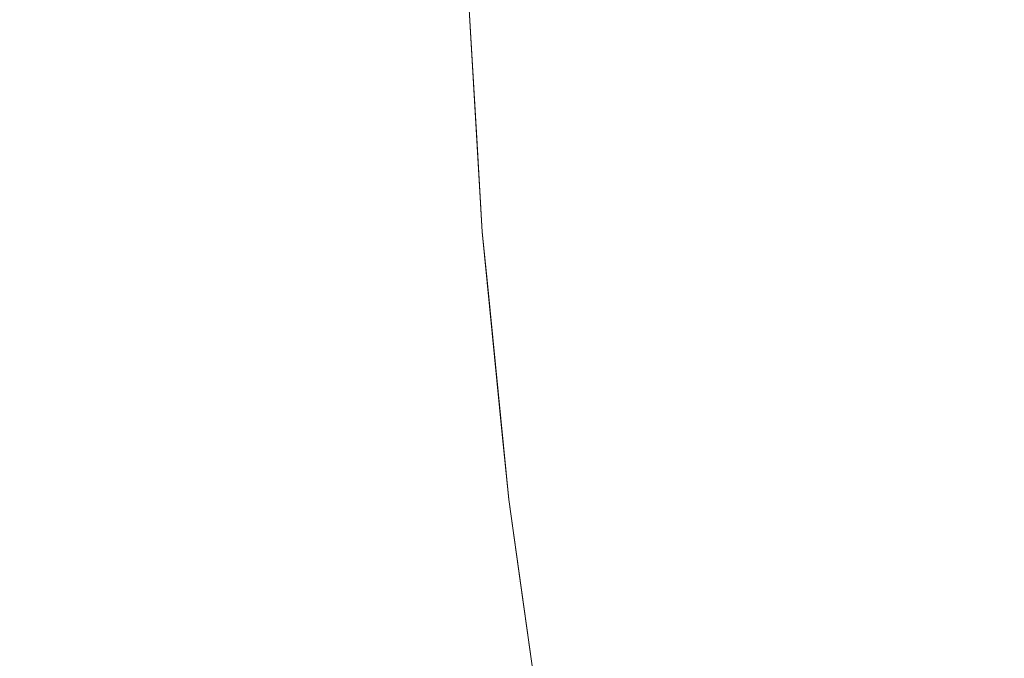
# Model space of a CAD drawing. Header units: centimetres. Extents: x -35.1 to 36.2, y 4.2 to 6.
# Tile 123 of 256: x -11.1572 to -11.1349, y 4.6787 to 4.6932. Entities that reach past the tile are written whole.
import ezdxf

# ---------------------------------------------------------------- set-up
doc = ezdxf.new("R2010")
doc.units = ezdxf.units.CM
doc.header["$LTSCALE"] = 2.54
doc.layers.add('Lucido design-1', color=7, linetype='Continuous')

# ---------------------------------------------------------------- blocks, each defined once
blk = doc.blocks.new('Gruppo-4-1')
at = {"color": 7, "linetype": 'Continuous', "lineweight": 9}
blk.add_3dface([(-34.958478, 5.900089, -2312.32217), (-34.958478, 4.300089, -2312.32217), (36.07398, 4.300089, -2312.32217), (36.07398, 5.900089, -2312.32217)], dxfattribs=at)
for points, invisible_edges in [([(-11.146761, 4.688369, -2313.02217), (-11.147074, 4.693742, -2313.02217), (-11.147113, 4.694412, -2312.82217), (-11.146885, 4.690496, -2312.82217)], 10), ([(-11.146885, 4.690496, -2312.82217), (-11.147113, 4.694412, -2312.82217), (-11.147053, 4.693742, -2312.81995), (-11.14688, 4.690495, -2312.81995)], 14), ([(-11.140822, 4.690713, -2312.792323), (-11.140992, 4.693886, -2312.792323), (-11.139976, 4.69391, -2312.789995), (-11.139808, 4.690749, -2312.789995)], 15), ([(-11.139808, 4.690749, -2312.789995), (-11.139976, 4.69391, -2312.789995), (-11.138879, 4.693936, -2312.787674), (-11.138711, 4.690789, -2312.787674)], 15), ([(-11.138711, 4.690789, -2312.787674), (-11.138879, 4.693936, -2312.787674), (-11.137698, 4.693964, -2312.78536), (-11.137531, 4.690831, -2312.78536)], 15), ([(-11.137531, 4.690831, -2312.78536), (-11.137698, 4.693964, -2312.78536), (-11.136435, 4.693994, -2312.783058), (-11.136269, 4.690876, -2312.783058)], 15), ([(-11.136269, 4.690876, -2312.783058), (-11.136435, 4.693994, -2312.783058), (-11.135089, 4.694026, -2312.780769), (-11.134924, 4.690925, -2312.780769)], 15), ([(-11.134924, 4.690925, -2312.780769), (-11.135089, 4.694026, -2312.780769), (-11.13366, 4.69406, -2312.778496), (-11.133496, 4.690976, -2312.778496)], 15), ([(-11.149742, 4.690393, -2313.042641), (-11.149917, 4.693674, -2313.042641), (-11.149429, 4.693685, -2313.040809), (-11.149254, 4.69041, -2313.040809)], 15), ([(-11.149254, 4.69041, -2313.040809), (-11.149429, 4.693685, -2313.040809), (-11.148993, 4.693696, -2313.038998), (-11.148818, 4.690426, -2313.038998)], 15), ([(-11.148818, 4.690426, -2313.038998), (-11.148993, 4.693696, -2313.038998), (-11.148607, 4.693705, -2313.03721), (-11.148433, 4.69044, -2313.03721)], 15), ([(-11.148433, 4.69044, -2313.03721), (-11.148607, 4.693705, -2313.03721), (-11.148269, 4.693713, -2313.035444), (-11.148095, 4.690452, -2313.035444)], 15), ([(-11.148095, 4.690452, -2313.035444), (-11.148269, 4.693713, -2313.035444), (-11.147978, 4.69372, -2313.033702), (-11.147804, 4.690462, -2313.033702)], 15), ([(-11.147804, 4.690462, -2313.033702), (-11.147978, 4.69372, -2313.033702), (-11.147731, 4.693726, -2313.031982), (-11.147558, 4.690471, -2313.031982)], 15), ([(-11.147558, 4.690471, -2313.031982), (-11.147731, 4.693726, -2313.031982), (-11.147527, 4.693731, -2313.030287), (-11.147354, 4.690478, -2313.030287)], 15), ([(-11.147354, 4.690478, -2313.030287), (-11.147527, 4.693731, -2313.030287), (-11.147364, 4.693734, -2313.028615), (-11.147191, 4.690484, -2313.028615)], 15), ([(-11.147191, 4.690484, -2313.028615), (-11.147364, 4.693734, -2313.028615), (-11.14724, 4.693737, -2313.026967), (-11.147067, 4.690489, -2313.026967)], 15), ([(-11.147067, 4.690489, -2313.026967), (-11.14724, 4.693737, -2313.026967), (-11.147153, 4.693739, -2313.025344), (-11.14698, 4.690492, -2313.025344)], 15), ([(-11.146929, 4.690494, -2313.023745), (-11.14698, 4.690492, -2313.025344), (-11.147153, 4.693739, -2313.025344), (-11.147103, 4.693741, -2313.023745)], 15), ([(-11.147103, 4.693741, -2313.023745), (-11.147074, 4.693742, -2313.02217), (-11.146761, 4.688369, -2313.02217), (-11.146929, 4.690494, -2313.023745)], 13), ([(-11.14688, 4.690495, -2312.81995), (-11.147053, 4.693742, -2312.81995), (-11.146953, 4.693744, -2312.817712), (-11.14678, 4.690499, -2312.817712)], 15), ([(-11.14678, 4.690499, -2312.817712), (-11.146953, 4.693744, -2312.817712), (-11.146784, 4.693748, -2312.815456), (-11.146611, 4.690505, -2312.815456)], 15), ([(-11.146611, 4.690505, -2312.815456), (-11.146784, 4.693748, -2312.815456), (-11.146545, 4.693754, -2312.813185), (-11.146372, 4.690514, -2312.813185)], 15), ([(-11.146372, 4.690514, -2312.813185), (-11.146545, 4.693754, -2312.813185), (-11.146234, 4.693761, -2312.810899), (-11.146061, 4.690525, -2312.810899)], 15), ([(-11.146061, 4.690525, -2312.810899), (-11.146234, 4.693761, -2312.810899), (-11.145849, 4.69377, -2312.8086), (-11.145677, 4.690539, -2312.8086)], 15), ([(-11.145677, 4.690539, -2312.8086), (-11.145849, 4.69377, -2312.8086), (-11.14539, 4.693781, -2312.806291), (-11.145218, 4.690555, -2312.806291)], 15), ([(-11.145218, 4.690555, -2312.806291), (-11.14539, 4.693781, -2312.806291), (-11.144854, 4.693794, -2312.803974), (-11.144682, 4.690574, -2312.803974)], 15), ([(-11.144682, 4.690574, -2312.803974), (-11.144854, 4.693794, -2312.803974), (-11.144241, 4.693809, -2312.801649), (-11.144069, 4.690596, -2312.801649)], 15), ([(-11.144069, 4.690596, -2312.801649), (-11.144241, 4.693809, -2312.801649), (-11.143549, 4.693825, -2312.799319), (-11.143378, 4.690621, -2312.799319)], 15), ([(-11.143378, 4.690621, -2312.799319), (-11.143549, 4.693825, -2312.799319), (-11.142777, 4.693843, -2312.796987), (-11.142607, 4.690649, -2312.796987)], 15), ([(-11.142607, 4.690649, -2312.796987), (-11.142777, 4.693843, -2312.796987), (-11.141925, 4.693864, -2312.794654), (-11.141755, 4.690679, -2312.794654)], 15), ([(-11.141755, 4.690679, -2312.794654), (-11.141925, 4.693864, -2312.794654), (-11.140992, 4.693886, -2312.792323), (-11.140822, 4.690713, -2312.792323)], 15), ([(-11.157949, 4.690098, -2313.061965), (-11.158129, 4.693479, -2313.061965), (-11.157004, 4.693506, -2313.059966), (-11.156824, 4.690138, -2313.059966)], 15), ([(-11.156824, 4.690138, -2313.059966), (-11.157004, 4.693506, -2313.059966), (-11.155952, 4.693531, -2313.057979), (-11.155773, 4.690176, -2313.057979)], 15), ([(-11.155773, 4.690176, -2313.057979), (-11.155952, 4.693531, -2313.057979), (-11.154972, 4.693554, -2313.056004), (-11.154793, 4.690211, -2313.056004)], 15), ([(-11.154793, 4.690211, -2313.056004), (-11.154972, 4.693554, -2313.056004), (-11.15406, 4.693576, -2313.054044), (-11.153882, 4.690244, -2313.054044)], 15), ([(-11.153882, 4.690244, -2313.054044), (-11.15406, 4.693576, -2313.054044), (-11.153215, 4.693596, -2313.052099), (-11.153037, 4.690274, -2313.052099)], 15), ([(-11.153037, 4.690274, -2313.052099), (-11.153215, 4.693596, -2313.052099), (-11.152434, 4.693614, -2313.05017), (-11.152257, 4.690302, -2313.05017)], 15), ([(-11.152257, 4.690302, -2313.05017), (-11.152434, 4.693614, -2313.05017), (-11.151716, 4.693631, -2313.048259), (-11.15154, 4.690328, -2313.048259)], 15), ([(-11.15154, 4.690328, -2313.048259), (-11.151716, 4.693631, -2313.048259), (-11.151059, 4.693647, -2313.046366), (-11.150883, 4.690352, -2313.046366)], 15), ([(-11.150883, 4.690352, -2313.046366), (-11.151059, 4.693647, -2313.046366), (-11.15046, 4.693661, -2313.044493), (-11.150285, 4.690373, -2313.044493)], 15), ([(-11.150285, 4.690373, -2313.044493), (-11.15046, 4.693661, -2313.044493), (-11.149917, 4.693674, -2313.042641), (-11.149742, 4.690393, -2313.042641)], 15), ([(-11.138711, 4.690789, -2312.787674), (-11.13847, 4.687594, -2312.787674), (-11.139566, 4.687542, -2312.789995), (-11.139808, 4.690749, -2312.789995)], 15), ([(-11.137531, 4.690831, -2312.78536), (-11.137292, 4.687651, -2312.78536), (-11.13847, 4.687594, -2312.787674), (-11.138711, 4.690789, -2312.787674)], 15), ([(-11.136269, 4.690876, -2312.783058), (-11.136031, 4.687712, -2312.783058), (-11.137292, 4.687651, -2312.78536), (-11.137531, 4.690831, -2312.78536)], 15), ([(-11.134924, 4.690925, -2312.780769), (-11.134687, 4.687777, -2312.780769), (-11.136031, 4.687712, -2312.783058), (-11.136269, 4.690876, -2312.783058)], 15), ([(-11.144682, 4.690574, -2312.803974), (-11.144436, 4.687306, -2312.803974), (-11.144971, 4.687281, -2312.806291), (-11.145218, 4.690555, -2312.806291)], 15), ([(-11.144069, 4.690596, -2312.801649), (-11.143824, 4.687336, -2312.801649), (-11.144436, 4.687306, -2312.803974), (-11.144682, 4.690574, -2312.803974)], 15), ([(-11.143378, 4.690621, -2312.799319), (-11.143133, 4.687369, -2312.799319), (-11.143824, 4.687336, -2312.801649), (-11.144069, 4.690596, -2312.801649)], 15), ([(-11.142607, 4.690649, -2312.796987), (-11.142362, 4.687407, -2312.796987), (-11.143133, 4.687369, -2312.799319), (-11.143378, 4.690621, -2312.799319)], 15), ([(-11.141755, 4.690679, -2312.794654), (-11.141512, 4.687448, -2312.794654), (-11.142362, 4.687407, -2312.796987), (-11.142607, 4.690649, -2312.796987)], 15), ([(-11.140822, 4.690713, -2312.792323), (-11.14058, 4.687493, -2312.792323), (-11.141512, 4.687448, -2312.794654), (-11.141755, 4.690679, -2312.794654)], 15), ([(-11.139808, 4.690749, -2312.789995), (-11.139566, 4.687542, -2312.789995), (-11.14058, 4.687493, -2312.792323), (-11.140822, 4.690713, -2312.792323)], 15), ([(-11.150883, 4.690352, -2313.046366), (-11.150631, 4.687007, -2313.046366), (-11.151288, 4.686976, -2313.048259), (-11.15154, 4.690328, -2313.048259)], 15), ([(-11.150285, 4.690373, -2313.044493), (-11.150033, 4.687036, -2313.044493), (-11.150631, 4.687007, -2313.046366), (-11.150883, 4.690352, -2313.046366)], 15), ([(-11.149742, 4.690393, -2313.042641), (-11.149492, 4.687062, -2313.042641), (-11.150033, 4.687036, -2313.044493), (-11.150285, 4.690373, -2313.044493)], 15), ([(-11.149254, 4.69041, -2313.040809), (-11.149004, 4.687086, -2313.040809), (-11.149492, 4.687062, -2313.042641), (-11.149742, 4.690393, -2313.042641)], 15), ([(-11.148818, 4.690426, -2313.038998), (-11.148568, 4.687107, -2313.038998), (-11.149004, 4.687086, -2313.040809), (-11.149254, 4.69041, -2313.040809)], 15), ([(-11.148433, 4.69044, -2313.03721), (-11.148183, 4.687126, -2313.03721), (-11.148568, 4.687107, -2313.038998), (-11.148818, 4.690426, -2313.038998)], 15), ([(-11.148095, 4.690452, -2313.035444), (-11.147846, 4.687142, -2313.035444), (-11.148183, 4.687126, -2313.03721), (-11.148433, 4.69044, -2313.03721)], 15), ([(-11.147804, 4.690462, -2313.033702), (-11.147555, 4.687156, -2313.033702), (-11.147846, 4.687142, -2313.035444), (-11.148095, 4.690452, -2313.035444)], 15), ([(-11.147558, 4.690471, -2313.031982), (-11.147309, 4.687168, -2313.031982), (-11.147555, 4.687156, -2313.033702), (-11.147804, 4.690462, -2313.033702)], 15), ([(-11.147354, 4.690478, -2313.030287), (-11.147105, 4.687178, -2313.030287), (-11.147309, 4.687168, -2313.031982), (-11.147558, 4.690471, -2313.031982)], 15), ([(-11.147191, 4.690484, -2313.028615), (-11.146942, 4.687185, -2313.028615), (-11.147105, 4.687178, -2313.030287), (-11.147354, 4.690478, -2313.030287)], 15), ([(-11.147067, 4.690489, -2313.026967), (-11.146818, 4.687191, -2313.026967), (-11.146942, 4.687185, -2313.028615), (-11.147191, 4.690484, -2313.028615)], 15), ([(-11.14698, 4.690492, -2313.025344), (-11.146732, 4.687196, -2313.025344), (-11.146818, 4.687191, -2313.026967), (-11.147067, 4.690489, -2313.026967)], 15), ([(-11.146681, 4.687198, -2313.023745), (-11.146732, 4.687196, -2313.025344), (-11.14698, 4.690492, -2313.025344), (-11.146929, 4.690494, -2313.023745)], 15), ([(-11.146681, 4.687198, -2313.023745), (-11.146929, 4.690494, -2313.023745), (-11.146761, 4.688369, -2313.02217)], 11), ([(-11.146885, 4.690496, -2312.82217), (-11.146761, 4.688369, -2312.82217), (-11.146761, 4.688369, -2313.02217)], 10), ([(-11.146761, 4.688369, -2312.82217), (-11.146885, 4.690496, -2312.82217), (-11.14688, 4.690495, -2312.81995)], 10), ([(-11.14678, 4.690499, -2312.817712), (-11.146532, 4.687205, -2312.817712), (-11.146632, 4.6872, -2312.81995), (-11.14688, 4.690495, -2312.81995)], 15), ([(-11.14688, 4.690495, -2312.81995), (-11.146632, 4.6872, -2312.81995), (-11.146761, 4.688369, -2312.82217)], 11), ([(-11.146611, 4.690505, -2312.815456), (-11.146363, 4.687213, -2312.815456), (-11.146532, 4.687205, -2312.817712), (-11.14678, 4.690499, -2312.817712)], 15), ([(-11.146372, 4.690514, -2312.813185), (-11.146125, 4.687225, -2312.813185), (-11.146363, 4.687213, -2312.815456), (-11.146611, 4.690505, -2312.815456)], 15), ([(-11.146061, 4.690525, -2312.810899), (-11.145814, 4.68724, -2312.810899), (-11.146125, 4.687225, -2312.813185), (-11.146372, 4.690514, -2312.813185)], 15), ([(-11.145677, 4.690539, -2312.8086), (-11.14543, 4.687258, -2312.8086), (-11.145814, 4.68724, -2312.810899), (-11.146061, 4.690525, -2312.810899)], 15), ([(-11.145218, 4.690555, -2312.806291), (-11.144971, 4.687281, -2312.806291), (-11.14543, 4.687258, -2312.8086), (-11.145677, 4.690539, -2312.8086)], 15), ([(-11.156824, 4.690138, -2313.059966), (-11.156567, 4.686721, -2313.059966), (-11.15769, 4.686667, -2313.061965), (-11.157949, 4.690098, -2313.061965)], 15), ([(-11.155773, 4.690176, -2313.057979), (-11.155517, 4.686771, -2313.057979), (-11.156567, 4.686721, -2313.059966), (-11.156824, 4.690138, -2313.059966)], 15), ([(-11.154793, 4.690211, -2313.056004), (-11.154538, 4.686819, -2313.056004), (-11.155517, 4.686771, -2313.057979), (-11.155773, 4.690176, -2313.057979)], 15), ([(-11.153882, 4.690244, -2313.054044), (-11.153627, 4.686863, -2313.054044), (-11.154538, 4.686819, -2313.056004), (-11.154793, 4.690211, -2313.056004)], 15), ([(-11.153037, 4.690274, -2313.052099), (-11.152783, 4.686903, -2313.052099), (-11.153627, 4.686863, -2313.054044), (-11.153882, 4.690244, -2313.054044)], 15), ([(-11.152257, 4.690302, -2313.05017), (-11.152004, 4.686941, -2313.05017), (-11.152783, 4.686903, -2313.052099), (-11.153037, 4.690274, -2313.052099)], 15), ([(-11.15154, 4.690328, -2313.048259), (-11.151288, 4.686976, -2313.048259), (-11.152004, 4.686941, -2313.05017), (-11.152257, 4.690302, -2313.05017)], 15), ([(-11.146761, 4.688369, -2313.02217), (-11.146645, 4.687201, -2313.02217), (-11.146681, 4.687198, -2313.023745)], 10), ([(-11.146161, 4.682308, -2313.02217), (-11.146645, 4.687201, -2313.02217), (-11.146761, 4.688369, -2312.82217), (-11.146315, 4.683858, -2312.82217)], 10), ([(-11.146645, 4.687201, -2313.02217), (-11.146761, 4.688369, -2313.02217), (-11.146761, 4.688369, -2312.82217)], 10), ([(-11.146315, 4.683858, -2312.82217), (-11.146761, 4.688369, -2312.82217), (-11.146632, 4.6872, -2312.81995), (-11.146305, 4.683857, -2312.81995)], 14), ([(-11.136977, 4.684425, -2312.78536), (-11.137292, 4.687651, -2312.78536), (-11.136031, 4.687712, -2312.783058), (-11.135717, 4.684502, -2312.783058)], 15), ([(-11.135717, 4.684502, -2312.783058), (-11.136031, 4.687712, -2312.783058), (-11.134687, 4.687777, -2312.780769), (-11.134375, 4.684584, -2312.780769)], 15), ([(-11.142041, 4.684117, -2312.796987), (-11.142362, 4.687407, -2312.796987), (-11.141512, 4.687448, -2312.794654), (-11.141191, 4.684169, -2312.794654)], 15), ([(-11.141191, 4.684169, -2312.794654), (-11.141512, 4.687448, -2312.794654), (-11.14058, 4.687493, -2312.792323), (-11.140261, 4.684225, -2312.792323)], 15), ([(-11.140261, 4.684225, -2312.792323), (-11.14058, 4.687493, -2312.792323), (-11.139566, 4.687542, -2312.789995), (-11.139248, 4.684287, -2312.789995)], 15), ([(-11.139248, 4.684287, -2312.789995), (-11.139566, 4.687542, -2312.789995), (-11.13847, 4.687594, -2312.787674), (-11.138154, 4.684354, -2312.787674)], 15), ([(-11.138154, 4.684354, -2312.787674), (-11.13847, 4.687594, -2312.787674), (-11.137292, 4.687651, -2312.78536), (-11.136977, 4.684425, -2312.78536)], 15), ([(-11.146037, 4.683874, -2312.815456), (-11.146363, 4.687213, -2312.815456), (-11.146125, 4.687225, -2312.813185), (-11.145799, 4.683888, -2312.813185)], 15), ([(-11.145799, 4.683888, -2312.813185), (-11.146125, 4.687225, -2312.813185), (-11.145814, 4.68724, -2312.810899), (-11.145488, 4.683907, -2312.810899)], 15), ([(-11.145488, 4.683907, -2312.810899), (-11.145814, 4.68724, -2312.810899), (-11.14543, 4.687258, -2312.8086), (-11.145105, 4.68393, -2312.8086)], 15), ([(-11.145105, 4.68393, -2312.8086), (-11.14543, 4.687258, -2312.8086), (-11.144971, 4.687281, -2312.806291), (-11.144647, 4.683958, -2312.806291)], 15), ([(-11.144647, 4.683958, -2312.806291), (-11.144971, 4.687281, -2312.806291), (-11.144436, 4.687306, -2312.803974), (-11.144112, 4.683991, -2312.803974)], 15), ([(-11.144112, 4.683991, -2312.803974), (-11.144436, 4.687306, -2312.803974), (-11.143824, 4.687336, -2312.801649), (-11.143501, 4.684028, -2312.801649)], 15), ([(-11.143501, 4.684028, -2312.801649), (-11.143824, 4.687336, -2312.801649), (-11.143133, 4.687369, -2312.799319), (-11.142811, 4.68407, -2312.799319)], 15), ([(-11.142811, 4.68407, -2312.799319), (-11.143133, 4.687369, -2312.799319), (-11.142362, 4.687407, -2312.796987), (-11.142041, 4.684117, -2312.796987)], 15), ([(-11.150955, 4.683574, -2313.048259), (-11.151288, 4.686976, -2313.048259), (-11.150631, 4.687007, -2313.046366), (-11.1503, 4.683614, -2313.046366)], 15), ([(-11.1503, 4.683614, -2313.046366), (-11.150631, 4.687007, -2313.046366), (-11.150033, 4.687036, -2313.044493), (-11.149703, 4.683651, -2313.044493)], 15), ([(-11.149703, 4.683651, -2313.044493), (-11.150033, 4.687036, -2313.044493), (-11.149492, 4.687062, -2313.042641), (-11.149162, 4.683683, -2313.042641)], 15), ([(-11.149162, 4.683683, -2313.042641), (-11.149492, 4.687062, -2313.042641), (-11.149004, 4.687086, -2313.040809), (-11.148674, 4.683713, -2313.040809)], 15), ([(-11.148674, 4.683713, -2313.040809), (-11.149004, 4.687086, -2313.040809), (-11.148568, 4.687107, -2313.038998), (-11.14824, 4.68374, -2313.038998)], 15), ([(-11.14824, 4.68374, -2313.038998), (-11.148568, 4.687107, -2313.038998), (-11.148183, 4.687126, -2313.03721), (-11.147855, 4.683763, -2313.03721)], 15), ([(-11.147855, 4.683763, -2313.03721), (-11.148183, 4.687126, -2313.03721), (-11.147846, 4.687142, -2313.035444), (-11.147518, 4.683784, -2313.035444)], 15), ([(-11.147518, 4.683784, -2313.035444), (-11.147846, 4.687142, -2313.035444), (-11.147555, 4.687156, -2313.033702), (-11.147228, 4.683801, -2313.033702)], 15), ([(-11.147228, 4.683801, -2313.033702), (-11.147555, 4.687156, -2313.033702), (-11.147309, 4.687168, -2313.031982), (-11.146981, 4.683816, -2313.031982)], 15), ([(-11.146981, 4.683816, -2313.031982), (-11.147309, 4.687168, -2313.031982), (-11.147105, 4.687178, -2313.030287), (-11.146778, 4.683829, -2313.030287)], 15), ([(-11.146778, 4.683829, -2313.030287), (-11.147105, 4.687178, -2313.030287), (-11.146942, 4.687185, -2313.028615), (-11.146615, 4.683838, -2313.028615)], 15), ([(-11.146615, 4.683838, -2313.028615), (-11.146942, 4.687185, -2313.028615), (-11.146818, 4.687191, -2313.026967), (-11.146492, 4.683846, -2313.026967)], 15), ([(-11.146492, 4.683846, -2313.026967), (-11.146818, 4.687191, -2313.026967), (-11.146732, 4.687196, -2313.025344), (-11.146405, 4.683851, -2313.025344)], 15), ([(-11.146355, 4.683854, -2313.023745), (-11.146405, 4.683851, -2313.025344), (-11.146732, 4.687196, -2313.025344), (-11.146681, 4.687198, -2313.023745)], 15), ([(-11.146681, 4.687198, -2313.023745), (-11.146645, 4.687201, -2313.02217), (-11.146161, 4.682308, -2313.02217), (-11.146355, 4.683854, -2313.023745)], 13), ([(-11.146305, 4.683857, -2312.81995), (-11.146632, 4.6872, -2312.81995), (-11.146532, 4.687205, -2312.817712), (-11.146206, 4.683863, -2312.817712)], 15), ([(-11.146206, 4.683863, -2312.817712), (-11.146532, 4.687205, -2312.817712), (-11.146363, 4.687213, -2312.815456), (-11.146037, 4.683874, -2312.815456)], 15), ([(-11.15518, 4.683317, -2313.057979), (-11.155517, 4.686771, -2313.057979), (-11.154538, 4.686819, -2313.056004), (-11.154201, 4.683377, -2313.056004)], 15), ([(-11.154201, 4.683377, -2313.056004), (-11.154538, 4.686819, -2313.056004), (-11.153627, 4.686863, -2313.054044), (-11.153292, 4.683432, -2313.054044)], 15), ([(-11.153292, 4.683432, -2313.054044), (-11.153627, 4.686863, -2313.054044), (-11.152783, 4.686903, -2313.052099), (-11.152449, 4.683483, -2313.052099)], 15), ([(-11.152449, 4.683483, -2313.052099), (-11.152783, 4.686903, -2313.052099), (-11.152004, 4.686941, -2313.05017), (-11.151671, 4.683531, -2313.05017)], 15), ([(-11.151671, 4.683531, -2313.05017), (-11.152004, 4.686941, -2313.05017), (-11.151288, 4.686976, -2313.048259), (-11.150955, 4.683574, -2313.048259)], 15), ([(-11.15735, 4.683185, -2313.061965), (-11.15769, 4.686667, -2313.061965), (-11.156567, 4.686721, -2313.059966), (-11.156228, 4.683253, -2313.059966)], 15), ([(-11.156228, 4.683253, -2313.059966), (-11.156567, 4.686721, -2313.059966), (-11.155517, 4.686771, -2313.057979), (-11.15518, 4.683317, -2313.057979)], 15), ([(-11.134375, 4.684584, -2312.780769), (-11.133985, 4.681344, -2312.780769), (-11.135325, 4.681246, -2312.783058), (-11.135717, 4.684502, -2312.783058)], 15), ([(-11.138154, 4.684354, -2312.787674), (-11.137758, 4.681066, -2312.787674), (-11.138851, 4.680986, -2312.789995), (-11.139248, 4.684287, -2312.789995)], 15), ([(-11.136977, 4.684425, -2312.78536), (-11.136583, 4.681153, -2312.78536), (-11.137758, 4.681066, -2312.787674), (-11.138154, 4.684354, -2312.787674)], 15), ([(-11.135717, 4.684502, -2312.783058), (-11.135325, 4.681246, -2312.783058), (-11.136583, 4.681153, -2312.78536), (-11.136977, 4.684425, -2312.78536)], 15), ([(-11.142041, 4.684117, -2312.796987), (-11.141639, 4.68078, -2312.796987), (-11.142408, 4.680724, -2312.799319), (-11.142811, 4.68407, -2312.799319)], 15), ([(-11.141191, 4.684169, -2312.794654), (-11.140791, 4.680843, -2312.794654), (-11.141639, 4.68078, -2312.796987), (-11.142041, 4.684117, -2312.796987)], 15), ([(-11.140261, 4.684225, -2312.792323), (-11.139862, 4.680911, -2312.792323), (-11.140791, 4.680843, -2312.794654), (-11.141191, 4.684169, -2312.794654)], 15), ([(-11.139248, 4.684287, -2312.789995), (-11.138851, 4.680986, -2312.789995), (-11.139862, 4.680911, -2312.792323), (-11.140261, 4.684225, -2312.792323)], 15), ([(-11.145799, 4.683888, -2312.813185), (-11.145391, 4.680504, -2312.813185), (-11.145629, 4.680486, -2312.815456), (-11.146037, 4.683874, -2312.815456)], 15), ([(-11.145488, 4.683907, -2312.810899), (-11.145081, 4.680527, -2312.810899), (-11.145391, 4.680504, -2312.813185), (-11.145799, 4.683888, -2312.813185)], 15), ([(-11.145105, 4.68393, -2312.8086), (-11.144698, 4.680555, -2312.8086), (-11.145081, 4.680527, -2312.810899), (-11.145488, 4.683907, -2312.810899)], 15), ([(-11.144647, 4.683958, -2312.806291), (-11.144241, 4.680588, -2312.806291), (-11.144698, 4.680555, -2312.8086), (-11.145105, 4.68393, -2312.8086)], 15), ([(-11.144112, 4.683991, -2312.803974), (-11.143707, 4.680628, -2312.803974), (-11.144241, 4.680588, -2312.806291), (-11.144647, 4.683958, -2312.806291)], 15), ([(-11.143501, 4.684028, -2312.801649), (-11.143097, 4.680673, -2312.801649), (-11.143707, 4.680628, -2312.803974), (-11.144112, 4.683991, -2312.803974)], 15), ([(-11.142811, 4.68407, -2312.799319), (-11.142408, 4.680724, -2312.799319), (-11.143097, 4.680673, -2312.801649), (-11.143501, 4.684028, -2312.801649)], 15), ([(-11.149162, 4.683683, -2313.042641), (-11.148749, 4.680256, -2313.042641), (-11.149289, 4.680216, -2313.044493), (-11.149703, 4.683651, -2313.044493)], 15), ([(-11.148674, 4.683713, -2313.040809), (-11.148263, 4.680292, -2313.040809), (-11.148749, 4.680256, -2313.042641), (-11.149162, 4.683683, -2313.042641)], 15), ([(-11.14824, 4.68374, -2313.038998), (-11.147828, 4.680324, -2313.038998), (-11.148263, 4.680292, -2313.040809), (-11.148674, 4.683713, -2313.040809)], 15), ([(-11.147855, 4.683763, -2313.03721), (-11.147444, 4.680352, -2313.03721), (-11.147828, 4.680324, -2313.038998), (-11.14824, 4.68374, -2313.038998)], 15), ([(-11.147518, 4.683784, -2313.035444), (-11.147108, 4.680377, -2313.035444), (-11.147444, 4.680352, -2313.03721), (-11.147855, 4.683763, -2313.03721)], 15), ([(-11.147228, 4.683801, -2313.033702), (-11.146818, 4.680399, -2313.033702), (-11.147108, 4.680377, -2313.035444), (-11.147518, 4.683784, -2313.035444)], 15), ([(-11.146981, 4.683816, -2313.031982), (-11.146572, 4.680417, -2313.031982), (-11.146818, 4.680399, -2313.033702), (-11.147228, 4.683801, -2313.033702)], 15), ([(-11.146778, 4.683829, -2313.030287), (-11.146369, 4.680432, -2313.030287), (-11.146572, 4.680417, -2313.031982), (-11.146981, 4.683816, -2313.031982)], 15), ([(-11.146615, 4.683838, -2313.028615), (-11.146206, 4.680444, -2313.028615), (-11.146369, 4.680432, -2313.030287), (-11.146778, 4.683829, -2313.030287)], 15), ([(-11.146492, 4.683846, -2313.026967), (-11.146083, 4.680453, -2313.026967), (-11.146206, 4.680444, -2313.028615), (-11.146615, 4.683838, -2313.028615)], 15), ([(-11.146405, 4.683851, -2313.025344), (-11.145997, 4.680459, -2313.025344), (-11.146083, 4.680453, -2313.026967), (-11.146492, 4.683846, -2313.026967)], 15), ([(-11.145946, 4.680463, -2313.023745), (-11.145997, 4.680459, -2313.025344), (-11.146405, 4.683851, -2313.025344), (-11.146355, 4.683854, -2313.023745)], 15), ([(-11.145946, 4.680463, -2313.023745), (-11.146355, 4.683854, -2313.023745), (-11.146161, 4.682308, -2313.02217)], 11), ([(-11.146315, 4.683858, -2312.82217), (-11.146161, 4.682308, -2312.82217), (-11.146161, 4.682308, -2313.02217)], 10), ([(-11.146161, 4.682308, -2312.82217), (-11.146315, 4.683858, -2312.82217), (-11.146305, 4.683857, -2312.81995)], 10), ([(-11.146206, 4.683863, -2312.817712), (-11.145797, 4.680474, -2312.817712), (-11.145897, 4.680466, -2312.81995), (-11.146305, 4.683857, -2312.81995)], 15), ([(-11.146305, 4.683857, -2312.81995), (-11.145897, 4.680466, -2312.81995), (-11.146161, 4.682308, -2312.82217)], 11), ([(-11.146037, 4.683874, -2312.815456), (-11.145629, 4.680486, -2312.815456), (-11.145797, 4.680474, -2312.817712), (-11.146206, 4.683863, -2312.817712)], 15), ([(-11.153292, 4.683432, -2313.054044), (-11.152873, 4.679952, -2313.054044), (-11.153781, 4.679885, -2313.056004), (-11.154201, 4.683377, -2313.056004)], 15), ([(-11.152449, 4.683483, -2313.052099), (-11.152032, 4.680014, -2313.052099), (-11.152873, 4.679952, -2313.054044), (-11.153292, 4.683432, -2313.054044)], 15), ([(-11.151671, 4.683531, -2313.05017), (-11.151255, 4.680072, -2313.05017), (-11.152032, 4.680014, -2313.052099), (-11.152449, 4.683483, -2313.052099)], 15), ([(-11.150955, 4.683574, -2313.048259), (-11.15054, 4.680124, -2313.048259), (-11.151255, 4.680072, -2313.05017), (-11.151671, 4.683531, -2313.05017)], 15), ([(-11.1503, 4.683614, -2313.046366), (-11.149886, 4.680172, -2313.046366), (-11.15054, 4.680124, -2313.048259), (-11.150955, 4.683574, -2313.048259)], 15), ([(-11.149703, 4.683651, -2313.044493), (-11.149289, 4.680216, -2313.044493), (-11.149886, 4.680172, -2313.046366), (-11.1503, 4.683614, -2313.046366)], 15), ([(-11.156228, 4.683253, -2313.059966), (-11.155805, 4.679736, -2313.059966), (-11.156925, 4.679654, -2313.061965), (-11.15735, 4.683185, -2313.061965)], 15), ([(-11.15518, 4.683317, -2313.057979), (-11.154758, 4.679813, -2313.057979), (-11.155805, 4.679736, -2313.059966), (-11.156228, 4.683253, -2313.059966)], 15), ([(-11.154201, 4.683377, -2313.056004), (-11.153781, 4.679885, -2313.056004), (-11.154758, 4.679813, -2313.057979), (-11.15518, 4.683317, -2313.057979)], 15), ([(-11.15735, 4.683185, -2313.061965), (-11.156925, 4.679654, -2313.061965), (-11.15812, 4.679565, -2313.063974), (-11.158547, 4.683112, -2313.063974)], 15), ([(-11.146161, 4.682308, -2313.02217), (-11.145904, 4.680468, -2313.02217), (-11.145946, 4.680463, -2313.023745)], 10), ([(-11.145309, 4.676224, -2313.02217), (-11.145904, 4.680468, -2313.02217), (-11.146161, 4.682308, -2312.82217), (-11.145422, 4.677027, -2312.82217)], 10), ([(-11.145904, 4.680468, -2313.02217), (-11.146161, 4.682308, -2313.02217), (-11.146161, 4.682308, -2312.82217)], 10), ([(-11.145422, 4.677027, -2312.82217), (-11.146161, 4.682308, -2312.82217), (-11.145897, 4.680466, -2312.81995), (-11.145403, 4.677028, -2312.81995)], 14), ([(-11.136106, 4.677835, -2312.78536), (-11.136583, 4.681153, -2312.78536), (-11.135325, 4.681246, -2312.783058), (-11.134851, 4.677944, -2312.783058)], 15), ([(-11.134851, 4.677944, -2312.783058), (-11.135325, 4.681246, -2312.783058), (-11.133985, 4.681344, -2312.780769), (-11.133513, 4.67806, -2312.780769)], 15), ([(-11.139379, 4.677551, -2312.792323), (-11.139862, 4.680911, -2312.792323), (-11.138851, 4.680986, -2312.789995), (-11.13837, 4.677639, -2312.789995)], 15), ([(-11.13837, 4.677639, -2312.789995), (-11.138851, 4.680986, -2312.789995), (-11.137758, 4.681066, -2312.787674), (-11.137279, 4.677733, -2312.787674)], 15), ([(-11.137279, 4.677733, -2312.787674), (-11.137758, 4.681066, -2312.787674), (-11.136583, 4.681153, -2312.78536), (-11.136106, 4.677835, -2312.78536)], 15), ([(-11.14192, 4.67733, -2312.799319), (-11.142408, 4.680724, -2312.799319), (-11.141639, 4.68078, -2312.796987), (-11.141154, 4.677397, -2312.796987)], 15), ([(-11.141154, 4.677397, -2312.796987), (-11.141639, 4.68078, -2312.796987), (-11.140791, 4.680843, -2312.794654), (-11.140307, 4.67747, -2312.794654)], 15), ([(-11.140307, 4.67747, -2312.794654), (-11.140791, 4.680843, -2312.794654), (-11.139862, 4.680911, -2312.792323), (-11.139379, 4.677551, -2312.792323)], 15), ([(-11.144589, 4.677099, -2312.810899), (-11.145081, 4.680527, -2312.810899), (-11.144698, 4.680555, -2312.8086), (-11.144207, 4.677132, -2312.8086)], 15), ([(-11.144207, 4.677132, -2312.8086), (-11.144698, 4.680555, -2312.8086), (-11.144241, 4.680588, -2312.806291), (-11.14375, 4.677172, -2312.806291)], 15), ([(-11.14375, 4.677172, -2312.806291), (-11.144241, 4.680588, -2312.806291), (-11.143707, 4.680628, -2312.803974), (-11.143218, 4.677218, -2312.803974)], 15), ([(-11.143218, 4.677218, -2312.803974), (-11.143707, 4.680628, -2312.803974), (-11.143097, 4.680673, -2312.801649), (-11.142608, 4.677271, -2312.801649)], 15), ([(-11.142608, 4.677271, -2312.801649), (-11.143097, 4.680673, -2312.801649), (-11.142408, 4.680724, -2312.799319), (-11.14192, 4.67733, -2312.799319)], 15), ([(-11.147764, 4.676823, -2313.040809), (-11.148263, 4.680292, -2313.040809), (-11.147828, 4.680324, -2313.038998), (-11.147331, 4.676861, -2313.038998)], 15), ([(-11.147331, 4.676861, -2313.038998), (-11.147828, 4.680324, -2313.038998), (-11.147444, 4.680352, -2313.03721), (-11.146947, 4.676894, -2313.03721)], 15), ([(-11.146947, 4.676894, -2313.03721), (-11.147444, 4.680352, -2313.03721), (-11.147108, 4.680377, -2313.035444), (-11.146612, 4.676923, -2313.035444)], 15), ([(-11.146612, 4.676923, -2313.035444), (-11.147108, 4.680377, -2313.035444), (-11.146818, 4.680399, -2313.033702), (-11.146322, 4.676948, -2313.033702)], 15), ([(-11.146322, 4.676948, -2313.033702), (-11.146818, 4.680399, -2313.033702), (-11.146572, 4.680417, -2313.031982), (-11.146077, 4.67697, -2313.031982)], 15), ([(-11.146077, 4.67697, -2313.031982), (-11.146572, 4.680417, -2313.031982), (-11.146369, 4.680432, -2313.030287), (-11.145874, 4.676987, -2313.030287)], 15), ([(-11.145874, 4.676987, -2313.030287), (-11.146369, 4.680432, -2313.030287), (-11.146206, 4.680444, -2313.028615), (-11.145712, 4.677001, -2313.028615)], 15), ([(-11.145589, 4.677012, -2313.026967), (-11.145712, 4.677001, -2313.028615), (-11.146206, 4.680444, -2313.028615), (-11.146083, 4.680453, -2313.026967)], 15), ([(-11.146083, 4.680453, -2313.026967), (-11.145997, 4.680459, -2313.025344), (-11.145503, 4.67702, -2313.025344), (-11.145589, 4.677012, -2313.026967)], 15), ([(-11.145452, 4.677024, -2313.023745), (-11.145503, 4.67702, -2313.025344), (-11.145997, 4.680459, -2313.025344), (-11.145946, 4.680463, -2313.023745)], 15), ([(-11.145946, 4.680463, -2313.023745), (-11.145904, 4.680468, -2313.02217), (-11.145309, 4.676224, -2313.02217), (-11.145452, 4.677024, -2313.023745)], 13), ([(-11.145403, 4.677028, -2312.81995), (-11.145897, 4.680466, -2312.81995), (-11.145797, 4.680474, -2312.817712), (-11.145304, 4.677037, -2312.817712)], 15), ([(-11.145304, 4.677037, -2312.817712), (-11.145797, 4.680474, -2312.817712), (-11.145629, 4.680486, -2312.815456), (-11.145136, 4.677051, -2312.815456)], 15), ([(-11.145136, 4.677051, -2312.815456), (-11.145629, 4.680486, -2312.815456), (-11.145391, 4.680504, -2312.813185), (-11.144898, 4.677072, -2312.813185)], 15), ([(-11.144898, 4.677072, -2312.813185), (-11.145391, 4.680504, -2312.813185), (-11.145081, 4.680527, -2312.810899), (-11.144589, 4.677099, -2312.810899)], 15), ([(-11.150751, 4.676564, -2313.05017), (-11.151255, 4.680072, -2313.05017), (-11.15054, 4.680124, -2313.048259), (-11.150038, 4.676626, -2313.048259)], 15), ([(-11.150038, 4.676626, -2313.048259), (-11.15054, 4.680124, -2313.048259), (-11.149886, 4.680172, -2313.046366), (-11.149384, 4.676683, -2313.046366)], 15), ([(-11.149384, 4.676683, -2313.046366), (-11.149886, 4.680172, -2313.046366), (-11.149289, 4.680216, -2313.044493), (-11.148789, 4.676734, -2313.044493)], 15), ([(-11.148789, 4.676734, -2313.044493), (-11.149289, 4.680216, -2313.044493), (-11.148749, 4.680256, -2313.042641), (-11.14825, 4.676781, -2313.042641)], 15), ([(-11.14825, 4.676781, -2313.042641), (-11.148749, 4.680256, -2313.042641), (-11.148263, 4.680292, -2313.040809), (-11.147764, 4.676823, -2313.040809)], 15), ([(-11.154248, 4.676261, -2313.057979), (-11.154758, 4.679813, -2313.057979), (-11.153781, 4.679885, -2313.056004), (-11.153273, 4.676345, -2313.056004)], 15), ([(-11.153273, 4.676345, -2313.056004), (-11.153781, 4.679885, -2313.056004), (-11.152873, 4.679952, -2313.054044), (-11.152367, 4.676424, -2313.054044)], 15), ([(-11.152367, 4.676424, -2313.054044), (-11.152873, 4.679952, -2313.054044), (-11.152032, 4.680014, -2313.052099), (-11.151527, 4.676497, -2313.052099)], 15), ([(-11.151527, 4.676497, -2313.052099), (-11.152032, 4.680014, -2313.052099), (-11.151255, 4.680072, -2313.05017), (-11.150751, 4.676564, -2313.05017)], 15), ([(-11.157604, 4.675969, -2313.063974), (-11.15812, 4.679565, -2313.063974), (-11.156925, 4.679654, -2313.061965), (-11.156411, 4.676073, -2313.061965)], 15), ([(-11.156411, 4.676073, -2313.061965), (-11.156925, 4.679654, -2313.061965), (-11.155805, 4.679736, -2313.059966), (-11.155293, 4.67617, -2313.059966)], 15), ([(-11.155293, 4.67617, -2313.059966), (-11.155805, 4.679736, -2313.059966), (-11.154758, 4.679813, -2313.057979), (-11.154248, 4.676261, -2313.057979)], 15)]:
    blk.add_3dface(points, dxfattribs=dict(at, invisible_edges=invisible_edges))

msp = doc.modelspace()

# ---------------------------------------------------------------- block references
at = {"layer": 'Lucido design-1', "color": 7}
msp.add_blockref('Gruppo-4-1', (0, 0), dxfattribs=at)

doc.saveas('drawing.dxf')
